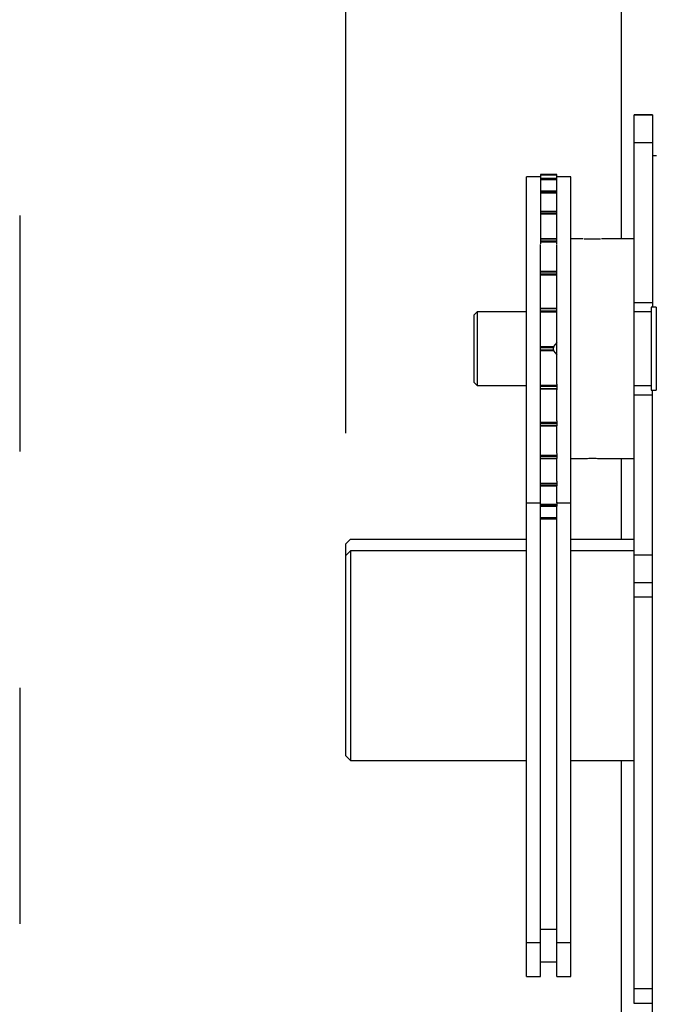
# Model space of a CAD drawing. Header units: inches. Extents: x 170 to 312, y 215 to 248.
# Tile 93 of 177: x 176.238 to 176.508, y 244.031 to 244.448. Entities that reach past the tile are written whole.
import ezdxf

# ---------------------------------------------------------------- set-up
doc = ezdxf.new("R2010")
doc.units = ezdxf.units.IN
doc.header["$LTSCALE"] = 0.25
doc.header["$MEASUREMENT"] = 0
doc.linetypes.add('PHANTOM2', pattern=[1.25, 0.625, -0.125, 0.125, -0.125, 0.125, -0.125])
for name, color, linetype in [('ANNOTATIONS', 1, 'Continuous'), ('HIDDEN', 6, 'PHANTOM2'), ('STANDARD MOTOR LH', 7, 'Continuous')]:
    doc.layers.add(name, color=color, linetype=linetype)
doc.styles.add('ARIAL', font='arial.ttf', dxfattribs={"height": 0.09375})
doc.dimstyles.new('STANDARD$0', dxfattribs={"dimtxt": 0.09375, "dimasz": 0.09375, "dimexe": 0.03125, "dimexo": 0.046875, "dimgap": 0.09, "dimtad": 0, "dimtih": 1, "dimtoh": 1, "dimdec": 4, "dimzin": 0, "dimdsep": 46, "dimtxsty": 'ARIAL', "dimcen": 0.09, "dimadec": 0, "dimazin": 0, "dimtfac": 1, "dimtdec": 4, "dimtofl": 0, "dimtmove": 0, "dimatfit": 1, "dimfxl": 1, "dimtolj": 1, "dimtzin": 0, "dimarcsym": 0})

# ---------------------------------------------------------------- blocks, each defined once
blk = doc.blocks.new('*D21')
at = {"layer": 'ANNOTATIONS', "color": 0, "lineweight": -2, "transparency": 16777216}
for p, q in [((176.23789, 244.66855), (176.23789, 245.27617)), ((177.43857, 243.2753), (177.43857, 245.27617)), ((176.33164, 245.24492), (176.65713, 245.24492)), ((177.34482, 245.24492), (177.01933, 245.24492))]:
    blk.add_line(p, q, dxfattribs=at)
at = {"layer": 'ANNOTATIONS', "color": 0, "transparency": 16777216}
for points in [[(176.33164, 245.26055), (176.33164, 245.2293), (176.23789, 245.24492)], [(177.34482, 245.26055), (177.34482, 245.2293), (177.43857, 245.24492)]]:
    blk.add_solid(points, dxfattribs=at)
at = {"layer": 'defpoints', "color": 0, "transparency": 16777216}
for p in [(176.23789, 245.24492), (176.23789, 244.62168), (177.43857, 243.22842)]:
    blk.add_point(p, dxfattribs=at)
at = {"layer": 'ANNOTATIONS', "color": 0, "transparency": 16777216, "insert": (176.83823, 245.24492), "char_height": 0.09375, "attachment_point": 5, "style": 'ARIAL'}
blk.add_mtext('\\A1;20"', dxfattribs=at)
blk = doc.blocks.new('*D22')
at = {"layer": 'ANNOTATIONS', "color": 0, "lineweight": -2, "transparency": 16777216}
for p, q in [((176.37607, 244.27329), (176.37607, 244.84246)), ((177.43857, 243.2753), (177.43857, 244.84246)), ((176.46982, 244.81121), (176.62221, 244.81121)), ((177.34482, 244.81121), (177.19243, 244.81121))]:
    blk.add_line(p, q, dxfattribs=at)
at = {"layer": 'ANNOTATIONS', "color": 0, "transparency": 16777216}
for points in [[(176.46982, 244.82683), (176.46982, 244.79558), (176.37607, 244.81121)], [(177.34482, 244.82683), (177.34482, 244.79558), (177.43857, 244.81121)]]:
    blk.add_solid(points, dxfattribs=at)
at = {"layer": 'defpoints', "color": 0, "transparency": 16777216}
for p in [(177.43857, 244.81121), (176.37607, 244.22641), (177.43857, 243.22842)]:
    blk.add_point(p, dxfattribs=at)
at = {"layer": 'ANNOTATIONS', "color": 0, "transparency": 16777216, "insert": (176.90732, 244.81121), "char_height": 0.09375, "attachment_point": 5, "style": 'ARIAL'}
blk.add_mtext('\\A1;17 3/8"', dxfattribs=at)

msp = doc.modelspace()

# ---------------------------------------------------------------- linework, layer by layer
at = {"layer": 'HIDDEN'}
msp.add_line((176.23789, 244.62168), (176.23789, 243.59099), dxfattribs=at)
at = {"layer": 'STANDARD MOTOR LH'}
for p, q in [((176.49289, 244.35562), (176.49289, 244.55655)), ((176.49818, 244.40811), (176.50599, 244.40811)), ((176.50599, 244.40811), (176.49818, 244.40811)), ((176.49818, 244.03176), (176.49818, 244.40811)), ((176.50599, 244.40811), (176.50599, 244.32658)), ((176.49818, 244.39639), (176.50599, 244.39639)), ((176.50765, 244.3907), (176.50599, 244.3907)), ((176.46548, 244.38287), (176.45859, 244.38287)), ((176.45859, 244.38287), (176.45859, 244.37412)), ((176.45859, 244.38287), (176.46548, 244.38287)), ((176.46548, 244.38257), (176.45859, 244.38257)), ((176.46548, 244.38185), (176.46548, 244.38287)), ((176.45859, 244.38186), (176.45265, 244.38186)), ((176.45265, 244.04311), (176.45265, 244.38186)), ((176.46548, 244.38112), (176.45859, 244.38112)), ((176.46548, 244.38111), (176.45859, 244.38111)), ((176.45859, 244.38092), (176.46548, 244.38092)), ((176.46548, 244.38054), (176.45859, 244.38054)), ((176.46546, 244.38112), (176.46546, 244.38185)), ((176.46546, 244.37579), (176.46546, 244.37976)), ((176.4714, 244.38186), (176.46548, 244.38186)), ((176.46548, 244.37976), (176.46548, 244.38112)), ((176.4714, 244.04311), (176.4714, 244.38186)), ((176.46548, 244.37579), (176.45859, 244.37579)), ((176.46548, 244.37574), (176.45859, 244.37574)), ((176.45859, 244.37537), (176.46548, 244.37537)), ((176.46548, 244.37492), (176.45859, 244.37492)), ((176.45859, 244.37407), (176.45859, 244.35351)), ((176.46546, 244.36713), (176.46546, 244.37407)), ((176.46548, 244.37412), (176.46548, 244.37579)), ((176.46548, 244.36713), (176.45859, 244.36713)), ((176.46548, 244.36702), (176.45859, 244.36702)), ((176.45859, 244.3665), (176.46548, 244.3665)), ((176.46548, 244.36599), (176.45859, 244.36599)), ((176.46548, 244.36523), (176.46548, 244.36713)), ((176.46546, 244.35558), (176.46546, 244.36523)), ((176.46548, 244.35558), (176.45859, 244.35558)), ((176.46548, 244.3554), (176.45859, 244.3554)), ((176.45859, 244.35474), (176.46548, 244.35474)), ((176.46548, 244.35421), (176.45859, 244.35421)), ((176.45859, 244.26486), (176.45859, 244.35323)), ((176.46546, 244.34173), (176.46546, 244.35323)), ((176.46548, 244.35351), (176.46548, 244.35558)), ((176.47658, 244.35562), (176.4714, 244.35562)), ((176.477, 244.35562), (176.48392, 244.35562)), ((176.49818, 244.35562), (176.48435, 244.35562)), ((176.46548, 244.34173), (176.45859, 244.34173)), ((176.46548, 244.34145), (176.45859, 244.34145)), ((176.45859, 244.3407), (176.46548, 244.3407)), ((176.46548, 244.33956), (176.46548, 244.34173)), ((176.46548, 244.34017), (176.45859, 244.34017)), ((176.46546, 244.32641), (176.46546, 244.33956)), ((176.49818, 244.32858), (176.50599, 244.32858)), ((176.43171, 244.32466), (176.43046, 244.32341)), ((176.45265, 244.32466), (176.43171, 244.32466)), ((176.43171, 244.32466), (176.43171, 244.29343)), ((176.45859, 244.32625), (176.46548, 244.32625)), ((176.46548, 244.32588), (176.45859, 244.32588)), ((176.45859, 244.32506), (176.46548, 244.32506)), ((176.46548, 244.32456), (176.45859, 244.32456)), ((176.46546, 244.29401), (176.46546, 244.32409)), ((176.46548, 244.32409), (176.46548, 244.32641)), ((176.50546, 244.32466), (176.49818, 244.32466)), ((176.50755, 244.32658), (176.50546, 244.32658)), ((176.50546, 244.32658), (176.50546, 244.29152)), ((176.50755, 244.32658), (176.50755, 244.29152)), ((176.43046, 244.29468), (176.43046, 244.32341)), ((176.50765, 244.32367), (176.50755, 244.32367)), ((176.46548, 244.31161), (176.46411, 244.30991)), ((176.45859, 244.30991), (176.46411, 244.30991)), ((176.464, 244.30947), (176.45859, 244.30947)), ((176.45859, 244.30863), (176.464, 244.30863)), ((176.46411, 244.30818), (176.45859, 244.30818)), ((176.464, 244.30863), (176.464, 244.30947)), ((176.46411, 244.30818), (176.46548, 244.30648)), ((176.43046, 244.29468), (176.43171, 244.29343)), ((176.43171, 244.29343), (176.45265, 244.29343)), ((176.45859, 244.29353), (176.46548, 244.29353)), ((176.46548, 244.29303), (176.45859, 244.29303)), ((176.45859, 244.29221), (176.46548, 244.29221)), ((176.46548, 244.29184), (176.45859, 244.29184)), ((176.46546, 244.27853), (176.46546, 244.29169)), ((176.46548, 244.29401), (176.46548, 244.29169)), ((176.49818, 244.29343), (176.50546, 244.29343)), ((176.50546, 244.29152), (176.50755, 244.29152)), ((176.50599, 243.87889), (176.50599, 244.29148)), ((176.50755, 244.29442), (176.50765, 244.29442)), ((176.49818, 244.28952), (176.50599, 244.28952)), ((176.45859, 244.27793), (176.46548, 244.27793)), ((176.46548, 244.27853), (176.46548, 244.27636)), ((176.46548, 244.2774), (176.45859, 244.2774)), ((176.45859, 244.27664), (176.46548, 244.27664)), ((176.45859, 244.27636), (176.46548, 244.27636)), ((176.46546, 244.26486), (176.46546, 244.27636)), ((176.45859, 244.04311), (176.45859, 244.26459)), ((176.45859, 244.26388), (176.46548, 244.26388)), ((176.46548, 244.26335), (176.45859, 244.26335)), ((176.45859, 244.26269), (176.46548, 244.26269)), ((176.45859, 244.26251), (176.46548, 244.26251)), ((176.46546, 244.25287), (176.46546, 244.26251)), ((176.46548, 244.26459), (176.46548, 244.26251)), ((176.4714, 244.26248), (176.47658, 244.26248)), ((176.48435, 244.26248), (176.49818, 244.26248)), ((176.49289, 244.22839), (176.49289, 244.26248)), ((176.45859, 244.2521), (176.46548, 244.2521)), ((176.46548, 244.2516), (176.45859, 244.2516)), ((176.45859, 244.25107), (176.46548, 244.25107)), ((176.45859, 244.25097), (176.46548, 244.25097)), ((176.46546, 244.2438), (176.46546, 244.25097)), ((176.46548, 244.25287), (176.46548, 244.25097)), ((176.45265, 244.2438), (176.45859, 244.2438)), ((176.45859, 244.24318), (176.46548, 244.24318)), ((176.46548, 244.24272), (176.45859, 244.24272)), ((176.45859, 244.24236), (176.46548, 244.24236)), ((176.45859, 244.24231), (176.46548, 244.24231)), ((176.46546, 244.04311), (176.46546, 244.24231)), ((176.46548, 244.24397), (176.46548, 244.24231)), ((176.46548, 244.2438), (176.4714, 244.2438)), ((176.45859, 244.23756), (176.46546, 244.23756)), ((176.46546, 244.23717), (176.45859, 244.23717)), ((176.45859, 244.23699), (176.46546, 244.23699)), ((176.45859, 244.23698), (176.46546, 244.23698)), ((176.37803, 244.22839), (176.37607, 244.22641)), ((176.37803, 244.22839), (176.45265, 244.22839)), ((176.4714, 244.22839), (176.49818, 244.22839)), ((176.37607, 244.13663), (176.37607, 244.22641)), ((176.37607, 244.22145), (176.37803, 244.22342)), ((176.45265, 244.22342), (176.37803, 244.22342)), ((176.37803, 244.22342), (176.37803, 244.13467)), ((176.49818, 244.22342), (176.4714, 244.22342)), ((176.49818, 244.2217), (176.50599, 244.2217)), ((176.49818, 244.20999), (176.50599, 244.20999)), ((176.50599, 244.20374), (176.49818, 244.20374)), ((176.37607, 244.13663), (176.37803, 244.13467)), ((176.37803, 244.13467), (176.45265, 244.13467)), ((176.4714, 244.13467), (176.49818, 244.13467)), ((176.49289, 243.83628), (176.49289, 244.13467)), ((176.46546, 244.06309), (176.45859, 244.06309)), ((176.45265, 244.05748), (176.45859, 244.05748)), ((176.46546, 244.05748), (176.4714, 244.05748)), ((176.45859, 244.04936), (176.46546, 244.04936)), ((176.45265, 244.04311), (176.45859, 244.04311)), ((176.46546, 244.04311), (176.4714, 244.04311)), ((176.49818, 244.03801), (176.50599, 244.03801)), ((176.50599, 244.03176), (176.49818, 244.03176))]:
    msp.add_line(p, q, dxfattribs=at)
for points, knots in [([(176.46411, 244.30991), (176.46409, 244.30989), (176.46405, 244.30983), (176.46402, 244.30969), (176.464, 244.30956), (176.464, 244.30949), (176.464, 244.30947)], [0, 0, 0, 0, 0.3035019, 0.608626, 0.8983297, 1, 1, 1, 1]), ([(176.464, 244.30863), (176.464, 244.30857), (176.46401, 244.30847), (176.46404, 244.30833), (176.46407, 244.30823), (176.4641, 244.30819), (176.46411, 244.30818)], [0, 0, 0, 0, 0.27567, 0.550426, 0.832331, 1, 1, 1, 1]), ([(176.47658, 244.26248), (176.47663, 244.26248), (176.47671, 244.26249), (176.47738, 244.26254), (176.47837, 244.2626), (176.47961, 244.26264), (176.48094, 244.26265), (176.48222, 244.26262), (176.48331, 244.26256), (176.48406, 244.26251), (176.48442, 244.26248), (176.48436, 244.26248), (176.48435, 244.26248)], [0, 0, 0, 0, 0.107135, 0.214261, 0.321588, 0.429084, 0.536321, 0.643278, 0.750414, 0.857836, 0.965278, 1, 1, 1, 1])]:
    msp.add_open_spline(points, degree=3, knots=knots, dxfattribs=at)

# ---------------------------------------------------------------- dimensions: what is measured, and where the dimension line sits
at = {"layer": 'ANNOTATIONS'}
for base, p1, p2, text, picture, middle in [((176.23789, 245.24492), (177.43857, 243.22842), (176.23789, 244.62168), '20"', '*D21', (176.83823, 245.24492)), ((177.43857, 244.81121), (176.37607, 244.22641), (177.43857, 243.22842), '17 3/8"', '*D22', (176.90732, 244.81121))]:
    dim = msp.add_linear_dim(base=base, p1=p1, p2=p2, text=text, dimstyle='STANDARD$0', dxfattribs=at)
    dim.commit()
    dim.dimension.update_dxf_attribs({"geometry": picture, "text_midpoint": middle, "dimtype": 160})

doc.saveas('drawing.dxf')
